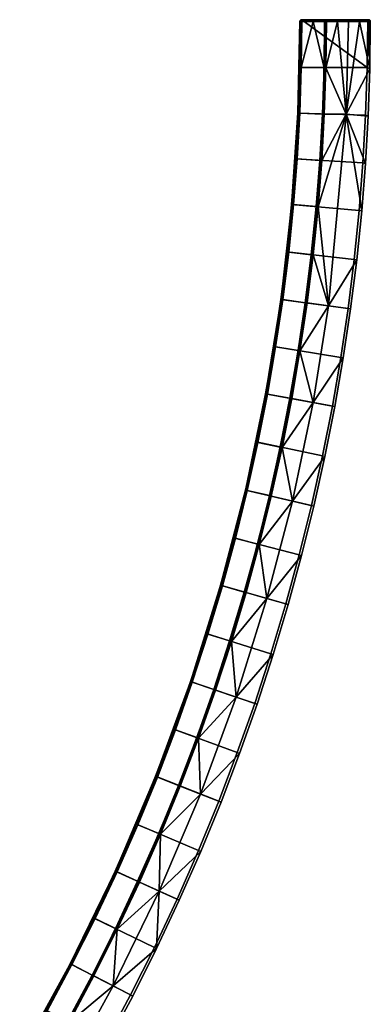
# Model space of a CAD drawing. Header units: millimetres. Extents: x -5762 to -1358, y 814 to 2464.
# Tile 9 of 27: x -4219 to -4112, y 1164 to 1464. Entities that reach past the tile are written whole.
import ezdxf

# ---------------------------------------------------------------- set-up
doc = ezdxf.new("R2010")
doc.units = ezdxf.units.MM
doc.header["$MEASUREMENT"] = 0
doc.layers.add('Predefinito', color=7, linetype='Continuous', true_color=0x000000)

msp = doc.modelspace()

# ---------------------------------------------------------------- meshes
at = {"layer": 'Predefinito'}
mesh = msp.add_polyface(dxfattribs=at)
corners = [(-4113.13, 1449.85), (-4133.88, 1449.87), (-4134.36, 1435.9), (-4113.63, 1435.27), (-4134.36, 1435.9, -55.4), (-4134.36, 1435.9), (-4133.88, 1449.87), (-4133.88, 1449.87, -55.4), (-4133.71, 1463.84, -27.7), (-4112.39, 1449.38, -0.97), (-4113.13, 1449.85), (-4113.63, 1435.27), (-4112.88, 1434.93, -0.97), (-4112.6, 1464.43, -0.47), (-4133.28, 1449.86, -56), (-4126.35, 1449.7, -56), (-4126.84, 1435.56, -56), (-4133.76, 1435.87, -56), (-4129.65, 1463.84, -56), (-4119.61, 1435.54, -28.49), (-4127.06, 1421.4, -55.54), (-4126.26, 1435.54, -55.54), (-4125.77, 1449.69, -55.54), (-4122.25, 1463.84, -41.9), (-4118.91, 1463.84, -28.26), (-4115.56, 1463.84, -14.61), (-4112.21, 1463.84, -0.97), (-4112.39, 1449.38, -0.97), (-4112.88, 1434.93, -0.97), (-4113.7, 1420.5, -0.97), (-4133.98, 1435.94, -55.96), (-4133.22, 1463.84, -55.99), (-4133.28, 1449.86, -56), (-4133.44, 1463.84, -55.9), (-4134.18, 1435.94, -55.82), (-4133.33, 1463.84, -55.96), (-4133.54, 1463.84, -55.82), (-4133.76, 1435.87, -56), (-4134.32, 1435.95, -55.62), (-4133.62, 1463.84, -55.73), (-4133.67, 1463.84, -55.62), (-4133.88, 1449.87, -55.4), (-4133.7, 1463.84, -55.51), (-4134.32, 1435.95, -55.62), (-4134.32, 1435.95, -55.62), (-4135.15, 1421.95, -55.4), (-4134.36, 1435.9, -55.4), (-4133.88, 1449.87, -55.4), (-4125.63, 1463.84, -55.63), (-4125.6, 1463.84, -55.54), (-4125.77, 1449.69, -55.54), (-4126.33, 1435.59, -55.72), (-4125.63, 1463.84, -55.63), (-4125.77, 1449.69, -55.54), (-4125.74, 1463.84, -55.8), (-4126.33, 1435.59, -55.72), (-4126.47, 1435.59, -55.87), (-4125.68, 1463.84, -55.72), (-4125.63, 1463.84, -55.63), (-4125.81, 1463.84, -55.87), (-4125.77, 1449.69, -55.54), (-4126.26, 1435.54, -55.54), (-4126.33, 1435.59, -55.72), (-4126.65, 1435.6, -55.97), (-4125.9, 1463.84, -55.93), (-4125.99, 1463.84, -55.97), (-4126.35, 1449.7, -56), (-4126.09, 1463.84, -55.99), (-4126.65, 1435.6, -55.97), (-4127.64, 1421.44, -56), (-4126.84, 1435.56, -56), (-4126.35, 1449.7, -56)]
mesh.append_faces([[corners[k] for k in face] for face in [(0, 1, 2, 3), (4, 5, 6, 6), (4, 6, 7, 7), (8, 7, 6, 6), (9, 10, 11, 12), (9, 13, 10, 10), (14, 15, 16, 17), (14, 18, 15, 15), (19, 20, 21, 21), (19, 21, 22, 22), (22, 23, 19, 19), (24, 19, 23, 23), (25, 19, 24, 24), (25, 26, 27, 27), (19, 25, 27, 27), (28, 19, 27, 27), (29, 19, 28, 28), (30, 31, 32, 32), (33, 30, 34, 34), (35, 31, 30, 30), (36, 33, 34, 34), (32, 37, 30, 30), (38, 39, 34, 34), (40, 39, 38, 38), (41, 42, 43, 43), (44, 45, 46, 46), (47, 44, 46, 46), (48, 49, 50, 50), (51, 52, 53, 53), (54, 55, 56, 56), (55, 54, 57, 57), (57, 58, 55, 55), (59, 54, 56, 56), (60, 61, 62, 62), (63, 64, 56, 56), (65, 64, 63, 63), (66, 67, 68, 68), (63, 69, 70, 70), (71, 63, 70, 70)]])
mesh = msp.add_polyface(dxfattribs=at)
corners = [(-4133.71, 1463.84), (-4133.33, 1464.4), (-4133.54, 1464.27), (-4133.67, 1464.06), (-4133.11, 1464.44), (-4133.88, 1449.87), (-4133.71, 1463.84, -27.7), (-4133.88, 1449.87), (-4133.71, 1463.84), (-4133.88, 1449.87, -55.4), (-4133.71, 1463.84, -55.4), (-4133.54, 1464.27), (-4133.33, 1464.4), (-4133.44, 1464.35, -55.4), (-4133.54, 1464.27, -55.4), (-4133.7, 1463.95, -55.4), (-4133.71, 1463.84, -27.7), (-4133.67, 1464.06), (-4133.71, 1463.84), (-4133.62, 1464.17, -55.4), (-4133.67, 1464.06, -55.4), (-4133.33, 1464.4, -55.4), (-4133.71, 1463.84, -55.4), (-4133.98, 1435.94, -55.96), (-4133.44, 1463.84, -55.9), (-4133.33, 1463.84, -55.96), (-4134.32, 1435.95, -55.62), (-4133.7, 1463.84, -55.51), (-4133.67, 1463.84, -55.62), (-4133.7, 1463.84, -55.51), (-4133.88, 1449.87, -55.4), (-4133.71, 1463.84, -55.4), (-4133.54, 1463.84, -55.82), (-4134.18, 1435.94, -55.82), (-4133.62, 1463.84, -55.73), (-4133.35, 1464.23, -55.79), (-4133.54, 1464.14, -55.7), (-4133.51, 1464.28, -55.51), (-4133.33, 1464.37, -55.6), (-4133.33, 1464.04, -55.92), (-4133.51, 1463.96, -55.84), (-4133.71, 1463.84, -55.4), (-4133.7, 1463.95, -55.4), (-4133.7, 1463.84, -55.51), (-4133.67, 1464.06, -55.4), (-4133.54, 1464.27, -55.4), (-4133.44, 1464.35, -55.4), (-4133.67, 1464.06, -55.4), (-4133.62, 1464.17, -55.4), (-4133.62, 1464.17, -55.4), (-4133.62, 1463.84, -55.73), (-4133.67, 1463.84, -55.62), (-4133.67, 1463.84, -55.62), (-4133.62, 1463.84, -55.73), (-4133.54, 1463.84, -55.82), (-4133.44, 1463.84, -55.9), (-4133.54, 1463.84, -55.82), (-4133.33, 1464.4, -55.4), (-4133.22, 1464.43, -55.4), (-4133.33, 1463.84, -55.96), (-4133.44, 1463.84, -55.9), (-4133.22, 1463.84, -55.99), (-4133.33, 1463.84, -55.96)]
mesh.append_faces([[corners[k] for k in face] for face in [(0, 1, 2, 2), (2, 3, 0, 0), (1, 0, 4, 4), (5, 4, 0, 0), (6, 7, 8, 8), (9, 6, 10, 10), (11, 12, 13, 14), (15, 16, 17, 17), (17, 16, 18, 18), (17, 11, 19, 20), (12, 21, 13, 13), (16, 15, 22, 22), (17, 20, 15, 15), (11, 14, 19, 19), (23, 24, 25, 25), (26, 27, 28, 28), (29, 30, 31, 31), (32, 33, 34, 34), (35, 36, 37, 38), (39, 40, 36, 35), (41, 42, 43, 43), (42, 44, 43, 43), (37, 45, 46, 46), (36, 47, 48, 48), (45, 37, 49, 49), (36, 48, 37, 37), (50, 51, 36, 36), (44, 52, 43, 43), (53, 40, 54, 54), (39, 55, 40, 40), (40, 55, 56, 56), (36, 40, 53, 53), (51, 44, 36, 36), (46, 38, 37, 37), (38, 57, 58, 58), (59, 60, 39, 39), (61, 62, 39, 39), (38, 46, 57, 57)]])
mesh = msp.add_polyface(dxfattribs=at)
corners = [(-4133.88, 1449.87), (-4113.13, 1449.85), (-4133.11, 1464.44), (-4119.43, 1464.44, -27.88), (-4133.11, 1464.44, -55.4), (-4133.11, 1464.44), (-4133.28, 1449.86, -56), (-4133.11, 1463.84, -56), (-4129.65, 1463.84, -56), (-4126.35, 1449.7, -56), (-4126.18, 1463.84, -56), (-4133.33, 1464.4), (-4133.11, 1464.44), (-4133.22, 1464.43, -55.4), (-4133.33, 1464.4, -55.4), (-4133.11, 1464.44, -55.4), (-4126.18, 1464.42, -55.56), (-4133.11, 1464.42, -55.56), (-4133.11, 1464.44, -55.4), (-4126.18, 1464.27, -55.82), (-4133.11, 1464.27, -55.82), (-4133.11, 1464.36, -55.7), (-4126.18, 1464.14, -55.92), (-4133.11, 1464.14, -55.92), (-4133.11, 1464.27, -55.82), (-4129.65, 1463.84, -56), (-4133.11, 1463.84, -56), (-4133.11, 1464, -55.98), (-4133.11, 1464, -55.98), (-4133.11, 1464.14, -55.92), (-4133.11, 1464.36, -55.7), (-4133.11, 1464.42, -55.56), (-4126.18, 1464.36, -55.7), (-4126.18, 1464, -55.98), (-4129.65, 1463.84, -56), (-4126.18, 1463.84, -56), (-4126.18, 1464.44, -55.4), (-4133.22, 1463.84, -55.99), (-4133.11, 1463.84, -56), (-4133.28, 1449.86, -56), (-4126.65, 1435.6, -55.97), (-4126.09, 1463.84, -55.99), (-4125.99, 1463.84, -55.97), (-4126.09, 1463.84, -55.99), (-4126.35, 1449.7, -56), (-4126.18, 1463.84, -56), (-4133.11, 1464.42, -55.56), (-4133.33, 1464.37, -55.6), (-4133.22, 1464.43, -55.4), (-4133.11, 1464.44, -55.4), (-4133.35, 1464.23, -55.79), (-4133.11, 1464.36, -55.7), (-4133.11, 1464.27, -55.82), (-4133.33, 1464.04, -55.92), (-4133.11, 1464.14, -55.92), (-4133.11, 1464, -55.98), (-4133.22, 1463.84, -55.99), (-4133.11, 1463.84, -56), (-4133.22, 1463.84, -55.99), (-4126.08, 1464.43, -55.43), (-4126.18, 1464.42, -55.56), (-4126.18, 1464.44, -55.4), (-4126, 1464.38, -55.61), (-4126.18, 1464.36, -55.7), (-4126.18, 1464.42, -55.56), (-4125.98, 1464.24, -55.8), (-4126.18, 1464.27, -55.82), (-4126.18, 1464.36, -55.7), (-4125.99, 1464.04, -55.93), (-4126.18, 1464, -55.98), (-4126.18, 1464.14, -55.92), (-4126.09, 1463.84, -55.99), (-4126.18, 1463.84, -56), (-4126.18, 1464, -55.98), (-4126.18, 1464.27, -55.82), (-4133.11, 1464.44, -55.4), (-4119.43, 1464.44, -27.88), (-4126.18, 1464.44, -55.4)]
mesh.append_faces([[corners[k] for k in face] for face in [(0, 1, 2, 2), (3, 4, 5, 5), (6, 7, 8, 8), (9, 8, 10, 10), (11, 12, 13, 14), (12, 15, 13, 13), (16, 17, 18, 18), (19, 20, 21, 21), (22, 23, 24, 24), (25, 26, 27, 27), (28, 29, 22, 22), (30, 31, 32, 32), (31, 16, 32, 32), (21, 32, 19, 19), (24, 19, 22, 22), (25, 27, 33, 33), (33, 27, 22, 22), (34, 33, 35, 35), (36, 16, 18, 18), (37, 38, 39, 39), (40, 41, 42, 42), (43, 44, 45, 45), (46, 47, 48, 48), (48, 49, 46, 46), (50, 47, 51, 52), (47, 46, 51, 51), (53, 50, 52, 54), (53, 55, 56, 56), (55, 57, 58, 58), (54, 55, 53, 53), (59, 60, 61, 61), (62, 63, 64, 64), (62, 65, 66, 67), (59, 62, 64, 64), (68, 69, 70, 70), (71, 72, 73, 73), (73, 68, 71, 71), (65, 68, 70, 74), (75, 76, 77, 77)]])
mesh = msp.add_polyface(dxfattribs=at)
corners = [(-4133.11, 1464.44), (-4113.13, 1449.85), (-4112.97, 1464.44), (-4133.11, 1464.44), (-4112.97, 1464.44), (-4119.43, 1464.44, -27.88), (-4122.25, 1463.84, -41.9), (-4125.77, 1449.69, -55.54), (-4125.6, 1463.84, -55.54), (-4115.56, 1463.84, -14.61), (-4118.91, 1463.84, -28.26), (-4118.89, 1464.06, -28.02), (-4125.61, 1463.95, -55.54), (-4122.25, 1463.84, -41.9), (-4125.6, 1463.84, -55.54), (-4118.91, 1463.84, -28.26), (-4122.25, 1463.84, -41.9), (-4125.64, 1464.06, -55.53), (-4125.7, 1464.17, -55.52), (-4119.43, 1464.44, -27.88), (-4119.22, 1464.4, -27.94), (-4126.08, 1464.43, -55.43), (-4126.18, 1464.44, -55.4), (-4125.77, 1464.27, -55.5), (-4125.86, 1464.34, -55.48), (-4125.97, 1464.4, -55.45), (-4126.08, 1464.43, -55.43), (-4125.86, 1464.34, -55.48), (-4125.77, 1464.27, -55.5), (-4125.81, 1463.84, -55.87), (-4126.47, 1435.59, -55.87), (-4125.9, 1463.84, -55.93), (-4125.8, 1464.17, -55.72), (-4125.98, 1464.24, -55.8), (-4126, 1464.38, -55.61), (-4125.84, 1464.31, -55.54), (-4125.82, 1463.98, -55.86), (-4125.99, 1464.04, -55.93), (-4125.66, 1464.07, -55.6), (-4126.08, 1464.43, -55.43), (-4125.97, 1464.4, -55.45), (-4125.9, 1463.84, -55.93), (-4125.99, 1463.84, -55.97), (-4125.99, 1463.84, -55.97), (-4126.09, 1463.84, -55.99), (-4125.86, 1464.34, -55.48), (-4125.77, 1464.27, -55.5), (-4125.7, 1464.17, -55.52), (-4125.61, 1463.95, -55.54), (-4125.64, 1464.06, -55.53), (-4125.81, 1463.84, -55.87), (-4125.74, 1463.84, -55.8), (-4125.81, 1463.84, -55.87), (-4125.9, 1463.84, -55.93), (-4125.63, 1463.84, -55.63), (-4125.6, 1463.84, -55.54), (-4125.68, 1463.84, -55.72), (-4125.68, 1463.84, -55.72), (-4125.74, 1463.84, -55.8)]
mesh.append_faces([[corners[k] for k in face] for face in [(0, 1, 2, 2), (3, 4, 5, 5), (6, 7, 8, 8), (9, 10, 11, 11), (12, 13, 14, 14), (11, 13, 12, 12), (15, 16, 11, 11), (12, 17, 11, 11), (17, 18, 11, 11), (19, 20, 21, 22), (18, 23, 11, 11), (20, 11, 23, 23), (20, 24, 25, 25), (26, 20, 25, 25), (27, 20, 28, 28), (29, 30, 31, 31), (32, 33, 34, 35), (36, 37, 33, 32), (36, 32, 38, 38), (34, 39, 40, 40), (41, 42, 37, 37), (37, 43, 44, 44), (40, 45, 34, 34), (46, 35, 45, 45), (46, 32, 35, 35), (32, 47, 38, 38), (48, 38, 49, 49), (47, 49, 38, 38), (46, 47, 32, 32), (50, 36, 51, 51), (51, 36, 38, 38), (36, 52, 53, 53), (36, 41, 37, 37), (54, 48, 55, 55), (54, 56, 38, 38), (57, 58, 38, 38), (38, 48, 54, 54), (35, 34, 45, 45)]])
mesh = msp.add_polyface(dxfattribs=at)
corners = [(-4112.24, 1464.05, -0.93), (-4112.39, 1449.38, -0.97), (-4112.21, 1463.84, -0.97), (-4112.37, 1464.29, -0.77), (-4112.33, 1464.25, -0.81), (-4112.26, 1464.1, -0.91), (-4112.28, 1464.15, -0.88), (-4112.31, 1464.2, -0.85), (-4112.23, 1464, -0.95), (-4112.21, 1463.89, -0.97), (-4112.22, 1463.95, -0.96), (-4112.6, 1464.43, -0.47), (-4112.64, 1464.44, -0.42), (-4113.13, 1449.85), (-4112.68, 1464.44, -0.37), (-4112.97, 1464.44), (-4112.56, 1464.42, -0.52), (-4112.44, 1464.36, -0.68), (-4112.4, 1464.32, -0.73), (-4112.48, 1464.38, -0.63), (-4112.52, 1464.41, -0.58), (-4112.97, 1464.44), (-4112.68, 1464.44, -0.37), (-4119.43, 1464.44, -27.88), (-4118.89, 1464.06, -28.02), (-4112.31, 1464.2, -0.85), (-4112.28, 1464.15, -0.88), (-4119.22, 1464.4, -27.94), (-4112.37, 1464.29, -0.77), (-4112.33, 1464.25, -0.81), (-4112.23, 1464, -0.95), (-4112.22, 1463.95, -0.96), (-4112.26, 1464.1, -0.91), (-4112.24, 1464.05, -0.93), (-4112.6, 1464.43, -0.47), (-4119.43, 1464.44, -27.88), (-4112.64, 1464.44, -0.42), (-4112.68, 1464.44, -0.37), (-4112.56, 1464.42, -0.52), (-4112.44, 1464.36, -0.68), (-4112.4, 1464.32, -0.73), (-4112.52, 1464.41, -0.58), (-4112.48, 1464.38, -0.63), (-4112.21, 1463.89, -0.97), (-4112.21, 1463.84, -0.97), (-4115.56, 1463.84, -14.61), (-4115.56, 1463.84, -14.61), (-4119.43, 1464.44, -27.88)]
mesh.append_faces([[corners[k] for k in face] for face in [(0, 1, 2, 2), (3, 1, 4, 4), (5, 1, 0, 0), (1, 5, 6, 6), (7, 1, 6, 6), (8, 0, 2, 2), (2, 9, 10, 10), (1, 7, 4, 4), (10, 8, 2, 2), (11, 12, 13, 13), (12, 14, 13, 13), (14, 15, 13, 13), (11, 1, 16, 16), (17, 1, 18, 18), (1, 17, 19, 19), (20, 1, 19, 19), (20, 16, 1, 1), (3, 18, 1, 1), (21, 22, 23, 23), (24, 25, 26, 26), (27, 28, 29, 29), (29, 25, 24, 24), (24, 30, 31, 31), (24, 32, 33, 33), (33, 30, 24, 24), (24, 26, 32, 32), (34, 35, 36, 36), (36, 35, 37, 37), (38, 27, 34, 34), (27, 39, 40, 40), (27, 41, 42, 42), (42, 39, 27, 27), (41, 27, 38, 38), (40, 28, 27, 27), (43, 44, 45, 45), (46, 24, 31, 31), (29, 24, 27, 27), (27, 47, 34, 34), (31, 43, 46, 46)]])
mesh = msp.add_polyface(dxfattribs=at)
corners = [(-4114.45, 1420.7), (-4135.15, 1421.95), (-4136.25, 1408.01), (-4115.59, 1406.15), (-4137.73, 1393.49), (-4117.12, 1391.14), (-4113.63, 1435.27), (-4134.36, 1435.9), (-4135.15, 1421.95, -55.4), (-4135.15, 1421.95), (-4134.36, 1435.9), (-4137.73, 1393.49, -55.4), (-4137.73, 1393.49), (-4136.25, 1408.01), (-4136.25, 1408.01, -55.4), (-4134.36, 1435.9, -55.4), (-4112.88, 1434.93, -0.97), (-4113.63, 1435.27), (-4114.45, 1420.7), (-4113.7, 1420.5, -0.97), (-4114.84, 1406.08, -0.97), (-4115.59, 1406.15), (-4117.12, 1391.14), (-4116.37, 1391.06, -0.97), (-4133.76, 1435.87, -56), (-4126.84, 1435.56, -56), (-4127.64, 1421.44, -56), (-4134.55, 1421.91, -56), (-4135.66, 1407.96, -56), (-4128.75, 1407.34, -56), (-4130.25, 1392.64, -56), (-4137.14, 1393.42, -56), (-4134.55, 1421.91, -56), (-4119.61, 1435.54, -28.49), (-4128.17, 1407.29, -55.54), (-4127.06, 1421.4, -55.54), (-4124.94, 1376.99, -28.49), (-4129.67, 1392.57, -55.54), (-4128.17, 1407.29, -55.54), (-4114.84, 1406.08, -0.97), (-4116.37, 1391.06, -0.97), (-4113.7, 1420.5, -0.97), (-4136.12, 1407.51, -55.82), (-4135.92, 1407.49, -55.96), (-4139.15, 1379.16, -55.96), (-4139.35, 1379.18, -55.82), (-4136.26, 1407.52, -55.62), (-4136.12, 1407.51, -55.82), (-4139.35, 1379.18, -55.82), (-4139.48, 1379.2, -55.62), (-4134.18, 1435.94, -55.82), (-4133.98, 1435.94, -55.96), (-4134.32, 1435.95, -55.62), (-4135.92, 1407.49, -55.96), (-4135.66, 1407.96, -56), (-4137.14, 1393.42, -56), (-4133.76, 1435.87, -56), (-4134.55, 1421.91, -56), (-4136.26, 1407.52, -55.62), (-4136.25, 1408.01, -55.4), (-4135.15, 1421.95, -55.4), (-4134.32, 1435.95, -55.62), (-4136.26, 1407.52, -55.62), (-4137.73, 1393.49, -55.4), (-4136.25, 1408.01, -55.4), (-4126.47, 1435.59, -55.87), (-4126.33, 1435.59, -55.72), (-4128.29, 1406.79, -55.72), (-4128.43, 1406.81, -55.87), (-4126.65, 1435.6, -55.97), (-4128.61, 1406.82, -55.97), (-4128.29, 1406.79, -55.72), (-4128.17, 1407.29, -55.54), (-4129.67, 1392.57, -55.54), (-4126.33, 1435.59, -55.72), (-4126.26, 1435.54, -55.54), (-4127.06, 1421.4, -55.54), (-4127.06, 1421.4, -55.54), (-4127.06, 1421.4, -55.54), (-4128.75, 1407.34, -56), (-4127.64, 1421.44, -56), (-4130.25, 1392.64, -56)]
mesh.append_faces([[corners[k] for k in face] for face in [(0, 1, 2, 3), (3, 2, 4, 5), (6, 7, 1, 0), (8, 9, 10, 10), (11, 12, 13, 13), (14, 13, 9, 9), (10, 15, 8, 8), (14, 11, 13, 13), (9, 8, 14, 14), (16, 17, 18, 19), (20, 21, 22, 23), (19, 18, 21, 20), (24, 25, 26, 27), (28, 29, 30, 31), (32, 26, 29, 28), (33, 34, 35, 35), (36, 37, 38, 38), (38, 33, 36, 36), (33, 39, 40, 36), (41, 39, 33, 33), (42, 43, 44, 45), (46, 47, 48, 49), (50, 51, 43, 42), (52, 50, 47, 46), (53, 54, 55, 55), (51, 56, 57, 57), (53, 57, 54, 54), (57, 53, 51, 51), (58, 59, 60, 61), (62, 63, 64, 64), (65, 66, 67, 68), (69, 65, 68, 70), (71, 72, 73, 73), (74, 75, 76, 76), (71, 77, 72, 72), (78, 67, 66, 66), (70, 79, 80, 69), (70, 81, 79, 79)]])
mesh = msp.add_polyface(dxfattribs=at)
corners = [(-4117.12, 1391.14), (-4137.73, 1393.49), (-4139.55, 1379), (-4119, 1376.18), (-4121.23, 1361.26), (-4141.71, 1364.56), (-4144.2, 1350.17), (-4123.8, 1346.4), (-4139.55, 1379), (-4139.55, 1379, -55.4), (-4141.71, 1364.56, -55.4), (-4141.71, 1364.56), (-4137.73, 1393.49), (-4144.2, 1350.17, -55.4), (-4144.2, 1350.17), (-4137.73, 1393.49, -55.4), (-4118.25, 1376.07, -0.97), (-4119, 1376.18), (-4121.23, 1361.26), (-4120.48, 1361.14, -0.97), (-4116.37, 1391.06, -0.97), (-4117.12, 1391.14), (-4138.96, 1378.92, -56), (-4132.09, 1377.98, -56), (-4134.27, 1363.36, -56), (-4141.12, 1364.46, -56), (-4137.14, 1393.42, -56), (-4130.25, 1392.64, -56), (-4141.12, 1364.46, -56), (-4136.79, 1348.8, -56), (-4143.61, 1350.06, -56), (-4124.94, 1376.99, -28.49), (-4131.52, 1377.9, -55.54), (-4129.67, 1392.57, -55.54), (-4129.69, 1347.49, -28.49), (-4136.22, 1348.69, -55.54), (-4133.7, 1363.27, -55.54), (-4131.52, 1377.9, -55.54), (-4118.25, 1376.07, -0.97), (-4120.48, 1361.14, -0.97), (-4116.37, 1391.06, -0.97), (-4139.35, 1379.18, -55.82), (-4139.15, 1379.16, -55.96), (-4143.66, 1351, -55.96), (-4143.86, 1351.04, -55.82), (-4139.48, 1379.2, -55.62), (-4139.35, 1379.18, -55.82), (-4143.86, 1351.04, -55.82), (-4143.99, 1351.06, -55.62), (-4139.15, 1379.16, -55.96), (-4138.96, 1378.92, -56), (-4141.12, 1364.46, -56), (-4137.14, 1393.42, -56), (-4143.66, 1351, -55.96), (-4135.92, 1407.49, -55.96), (-4139.48, 1379.2, -55.62), (-4139.55, 1379, -55.4), (-4137.73, 1393.49, -55.4), (-4136.26, 1407.52, -55.62), (-4143.99, 1351.06, -55.62), (-4141.71, 1364.56, -55.4), (-4143.99, 1351.06, -55.62), (-4144.2, 1350.17, -55.4), (-4141.71, 1364.56, -55.4), (-4131.7, 1378.13, -55.87), (-4131.56, 1378.12, -55.72), (-4136.13, 1349.62, -55.72), (-4136.26, 1349.64, -55.87), (-4131.88, 1378.16, -55.97), (-4136.44, 1349.67, -55.97), (-4128.43, 1406.81, -55.87), (-4128.29, 1406.79, -55.72), (-4128.61, 1406.82, -55.97), (-4131.56, 1378.12, -55.72), (-4131.52, 1377.9, -55.54), (-4133.7, 1363.27, -55.54), (-4129.67, 1392.57, -55.54), (-4133.7, 1363.27, -55.54), (-4129.67, 1392.57, -55.54), (-4132.09, 1377.98, -56), (-4130.25, 1392.64, -56), (-4134.27, 1363.36, -56), (-4136.79, 1348.8, -56)]
mesh.append_faces([[corners[k] for k in face] for face in [(0, 1, 2, 3), (4, 5, 6, 7), (3, 2, 5, 4), (8, 9, 10, 11), (9, 8, 12, 12), (13, 14, 11, 11), (9, 12, 15, 15), (11, 10, 13, 13), (16, 17, 18, 19), (20, 21, 17, 16), (22, 23, 24, 25), (26, 27, 23, 22), (28, 24, 29, 30), (31, 32, 33, 33), (34, 35, 36, 36), (31, 36, 37, 37), (34, 36, 31, 31), (31, 38, 39, 34), (38, 31, 40, 40), (41, 42, 43, 44), (45, 46, 47, 48), (49, 50, 51, 51), (49, 52, 50, 50), (49, 51, 53, 53), (54, 52, 49, 49), (55, 56, 57, 58), (59, 60, 56, 55), (61, 62, 63, 63), (64, 65, 66, 67), (68, 64, 67, 69), (70, 71, 65, 64), (72, 70, 64, 68), (73, 74, 75, 75), (73, 76, 74, 74), (65, 77, 66, 66), (71, 78, 65, 65), (68, 79, 80, 72), (69, 81, 79, 68), (69, 82, 81, 81)]])
mesh = msp.add_polyface(dxfattribs=at)
corners = [(-4126.81, 1331.16), (-4147.11, 1335.42), (-4150.38, 1320.74), (-4130.18, 1316), (-4123.8, 1346.4), (-4144.2, 1350.17), (-4147.11, 1335.42, -55.4), (-4147.11, 1335.42), (-4144.2, 1350.17), (-4153.99, 1306.15, -55.4), (-4153.99, 1306.15), (-4150.38, 1320.74), (-4150.38, 1320.74, -55.4), (-4144.2, 1350.17, -55.4), (-4120.48, 1361.14, -0.97), (-4121.23, 1361.26), (-4123.8, 1346.4), (-4123.06, 1346.26, -0.97), (-4126.07, 1331, -0.97), (-4126.81, 1331.16), (-4130.18, 1316), (-4129.44, 1315.82, -0.97), (-4143.61, 1350.06, -56), (-4136.79, 1348.8, -56), (-4139.74, 1333.87, -56), (-4146.52, 1335.3, -56), (-4149.79, 1320.61, -56), (-4143.05, 1319.02, -56), (-4146.7, 1304.25, -56), (-4153.41, 1306, -56), (-4146.52, 1335.3, -56), (-4129.69, 1347.49, -28.49), (-4139.17, 1333.75, -55.54), (-4136.22, 1348.69, -55.54), (-4136.02, 1317.37, -28.49), (-4142.48, 1318.89, -55.54), (-4123.06, 1346.26, -0.97), (-4126.07, 1331, -0.97), (-4120.48, 1361.14, -0.97), (-4129.44, 1315.82, -0.97), (-4143.86, 1351.04, -55.82), (-4143.66, 1351, -55.96), (-4149.91, 1321.07, -55.96), (-4150.11, 1321.11, -55.82), (-4143.99, 1351.06, -55.62), (-4143.86, 1351.04, -55.82), (-4150.11, 1321.11, -55.82), (-4150.24, 1321.15, -55.62), (-4149.91, 1321.07, -55.96), (-4149.79, 1320.61, -56), (-4153.41, 1306, -56), (-4146.52, 1335.3, -56), (-4143.66, 1351, -55.96), (-4141.12, 1364.46, -56), (-4143.61, 1350.06, -56), (-4150.24, 1321.15, -55.62), (-4147.11, 1335.42, -55.4), (-4144.2, 1350.17, -55.4), (-4143.99, 1351.06, -55.62), (-4147.11, 1335.42, -55.4), (-4150.24, 1321.15, -55.62), (-4150.38, 1320.74, -55.4), (-4136.26, 1349.64, -55.87), (-4136.13, 1349.62, -55.72), (-4142.45, 1319.32, -55.72), (-4142.59, 1319.35, -55.87), (-4136.44, 1349.67, -55.97), (-4142.76, 1319.39, -55.97), (-4142.45, 1319.32, -55.72), (-4142.48, 1318.89, -55.54), (-4146.14, 1304.1, -55.54), (-4139.17, 1333.75, -55.54), (-4136.13, 1349.62, -55.72), (-4133.7, 1363.27, -55.54), (-4136.22, 1348.69, -55.54), (-4139.17, 1333.75, -55.54), (-4139.17, 1333.75, -55.54), (-4139.74, 1333.87, -56), (-4136.79, 1348.8, -56), (-4143.05, 1319.02, -56)]
mesh.append_faces([[corners[k] for k in face] for face in [(0, 1, 2, 3), (4, 5, 1, 0), (6, 7, 8, 8), (9, 10, 11, 11), (12, 11, 7, 7), (6, 8, 13, 13), (7, 6, 12, 12), (9, 11, 12, 12), (14, 15, 16, 17), (18, 19, 20, 21), (17, 16, 19, 18), (22, 23, 24, 25), (26, 27, 28, 29), (30, 24, 27, 26), (31, 32, 33, 33), (32, 34, 35, 35), (32, 31, 34, 34), (31, 36, 37, 34), (36, 31, 38, 38), (39, 34, 37, 37), (40, 41, 42, 43), (44, 45, 46, 47), (48, 49, 50, 50), (48, 51, 49, 49), (52, 53, 54, 54), (52, 54, 51, 51), (48, 52, 51, 51), (55, 56, 57, 58), (59, 60, 61, 61), (62, 63, 64, 65), (66, 62, 65, 67), (68, 69, 70, 70), (68, 71, 69, 69), (72, 73, 74, 74), (72, 74, 75, 75), (64, 63, 76, 76), (67, 77, 78, 66), (77, 67, 79, 79)]])
mesh = msp.add_polyface(dxfattribs=at)
corners = [(-4130.18, 1316), (-4150.38, 1320.74), (-4153.99, 1306.15), (-4133.92, 1300.92), (-4138.01, 1285.94), (-4157.95, 1291.64), (-4162.38, 1276.88), (-4142.58, 1270.68), (-4162.38, 1276.88, -55.4), (-4162.38, 1276.88), (-4157.95, 1291.64), (-4153.99, 1306.15), (-4153.99, 1306.15, -55.4), (-4157.95, 1291.64, -55.4), (-4129.44, 1315.82, -0.97), (-4130.18, 1316), (-4133.92, 1300.92), (-4133.18, 1300.73, -0.97), (-4138.01, 1285.94), (-4137.28, 1285.73, -0.97), (-4142.58, 1270.68), (-4141.86, 1270.45, -0.97), (-4157.38, 1291.48, -56), (-4150.72, 1289.57, -56), (-4155.19, 1274.63, -56), (-4161.81, 1276.7, -56), (-4153.41, 1306, -56), (-4146.7, 1304.25, -56), (-4143.77, 1287.59, -28.49), (-4150.16, 1289.41, -55.54), (-4146.14, 1304.1, -55.54), (-4136.02, 1317.37, -28.49), (-4154.64, 1274.45, -55.54), (-4150.16, 1289.41, -55.54), (-4153.2, 1257.47, -28.49), (-4129.44, 1315.82, -0.97), (-4133.18, 1300.73, -0.97), (-4142.48, 1318.89, -55.54), (-4137.28, 1285.73, -0.97), (-4141.86, 1270.45, -0.97), (-4157.8, 1291.53, -55.82), (-4157.61, 1291.48, -55.96), (-4166.74, 1262.29, -55.96), (-4166.93, 1262.36, -55.82), (-4157.93, 1291.57, -55.62), (-4157.8, 1291.53, -55.82), (-4166.93, 1262.36, -55.82), (-4167.06, 1262.4, -55.62), (-4150.11, 1321.11, -55.82), (-4149.91, 1321.07, -55.96), (-4150.24, 1321.15, -55.62), (-4150.11, 1321.11, -55.82), (-4157.61, 1291.48, -55.96), (-4157.38, 1291.48, -56), (-4161.81, 1276.7, -56), (-4153.41, 1306, -56), (-4149.91, 1321.07, -55.96), (-4167.06, 1262.4, -55.62), (-4162.38, 1276.88, -55.4), (-4157.95, 1291.64, -55.4), (-4157.93, 1291.57, -55.62), (-4157.93, 1291.57, -55.62), (-4153.99, 1306.15, -55.4), (-4150.38, 1320.74, -55.4), (-4150.24, 1321.15, -55.62), (-4157.93, 1291.57, -55.62), (-4157.95, 1291.64, -55.4), (-4153.99, 1306.15, -55.4), (-4150.38, 1289.41, -55.87), (-4150.25, 1289.37, -55.72), (-4159.49, 1259.83, -55.72), (-4159.62, 1259.87, -55.87), (-4150.55, 1289.46, -55.97), (-4159.79, 1259.93, -55.97), (-4142.59, 1319.35, -55.87), (-4142.45, 1319.32, -55.72), (-4142.76, 1319.39, -55.97), (-4150.25, 1289.37, -55.72), (-4150.16, 1289.41, -55.54), (-4154.64, 1274.45, -55.54), (-4146.14, 1304.1, -55.54), (-4146.14, 1304.1, -55.54), (-4155.19, 1274.63, -56), (-4150.72, 1289.57, -56), (-4146.7, 1304.25, -56), (-4143.05, 1319.02, -56)]
mesh.append_faces([[corners[k] for k in face] for face in [(0, 1, 2, 3), (4, 5, 6, 7), (3, 2, 5, 4), (8, 9, 10, 10), (11, 12, 13, 10), (10, 13, 8, 8), (14, 15, 16, 17), (17, 16, 18, 19), (19, 18, 20, 21), (22, 23, 24, 25), (26, 27, 23, 22), (28, 29, 30, 30), (31, 28, 30, 30), (32, 33, 28, 28), (34, 32, 28, 28), (31, 35, 36, 28), (37, 31, 30, 30), (28, 38, 39, 34), (28, 36, 38, 38), (40, 41, 42, 43), (44, 45, 46, 47), (48, 49, 41, 40), (50, 51, 45, 44), (52, 53, 54, 54), (52, 55, 53, 53), (56, 55, 52, 52), (57, 58, 59, 60), (61, 62, 63, 64), (65, 66, 67, 67), (68, 69, 70, 71), (72, 68, 71, 73), (74, 75, 69, 68), (76, 74, 68, 72), (77, 78, 79, 79), (77, 80, 78, 78), (75, 81, 69, 69), (73, 82, 83, 72), (72, 84, 85, 76), (72, 83, 84, 84)]])
mesh = msp.add_polyface(dxfattribs=at)
corners = [(-4142.58, 1270.68), (-4162.38, 1276.88), (-4167.16, 1262.22), (-4147.53, 1255.54), (-4172.31, 1247.68), (-4152.84, 1240.52), (-4177.81, 1233.28), (-4158.52, 1225.64), (-4172.31, 1247.68, -55.4), (-4172.31, 1247.68), (-4167.16, 1262.22), (-4162.38, 1276.88), (-4162.38, 1276.88, -55.4), (-4167.16, 1262.22, -55.4), (-4177.81, 1233.28, -55.4), (-4177.81, 1233.28), (-4141.86, 1270.45, -0.97), (-4142.58, 1270.68), (-4147.53, 1255.54), (-4146.81, 1255.3, -0.97), (-4152.84, 1240.52), (-4152.13, 1240.26, -0.97), (-4166.6, 1262.03, -56), (-4160.04, 1259.79, -56), (-4165.24, 1245.09, -56), (-4171.74, 1247.48, -56), (-4161.81, 1276.7, -56), (-4155.19, 1274.63, -56), (-4171.74, 1247.48, -56), (-4170.8, 1230.51, -56), (-4177.25, 1233.06, -56), (-4153.2, 1257.47, -28.49), (-4164.69, 1244.88, -55.54), (-4159.48, 1259.61, -55.54), (-4164.09, 1227.85, -28.49), (-4170.26, 1230.29, -55.54), (-4146.81, 1255.3, -0.97), (-4152.13, 1240.26, -0.97), (-4154.64, 1274.45, -55.54), (-4141.86, 1270.45, -0.97), (-4157.81, 1225.37, -0.97), (-4166.93, 1262.36, -55.82), (-4166.74, 1262.29, -55.96), (-4177.27, 1233.59, -55.96), (-4177.46, 1233.66, -55.82), (-4167.06, 1262.4, -55.62), (-4166.93, 1262.36, -55.82), (-4177.46, 1233.66, -55.82), (-4177.59, 1233.71, -55.62), (-4166.74, 1262.29, -55.96), (-4166.6, 1262.03, -56), (-4171.74, 1247.48, -56), (-4177.27, 1233.59, -55.96), (-4177.25, 1233.06, -56), (-4161.81, 1276.7, -56), (-4157.61, 1291.48, -55.96), (-4177.59, 1233.71, -55.62), (-4177.81, 1233.28, -55.4), (-4172.31, 1247.68, -55.4), (-4177.59, 1233.71, -55.62), (-4172.31, 1247.68, -55.4), (-4167.16, 1262.22, -55.4), (-4167.06, 1262.4, -55.62), (-4167.16, 1262.22, -55.4), (-4162.38, 1276.88, -55.4), (-4167.06, 1262.4, -55.62), (-4159.62, 1259.87, -55.87), (-4159.49, 1259.83, -55.72), (-4170.15, 1230.78, -55.72), (-4170.28, 1230.83, -55.87), (-4159.79, 1259.93, -55.97), (-4170.45, 1230.89, -55.97), (-4159.48, 1259.61, -55.54), (-4164.69, 1244.88, -55.54), (-4170.26, 1230.29, -55.54), (-4170.15, 1230.78, -55.72), (-4164.69, 1244.88, -55.54), (-4159.49, 1259.83, -55.72), (-4154.64, 1274.45, -55.54), (-4159.48, 1259.61, -55.54), (-4150.25, 1289.37, -55.72), (-4154.64, 1274.45, -55.54), (-4170.8, 1230.51, -56), (-4165.24, 1245.09, -56), (-4160.04, 1259.79, -56), (-4155.19, 1274.63, -56)]
mesh.append_faces([[corners[k] for k in face] for face in [(0, 1, 2, 3), (3, 2, 4, 5), (5, 4, 6, 7), (8, 9, 10, 10), (11, 12, 13, 10), (14, 15, 9, 9), (13, 8, 10, 10), (14, 9, 8, 8), (16, 17, 18, 19), (19, 18, 20, 21), (22, 23, 24, 25), (26, 27, 23, 22), (28, 24, 29, 30), (31, 32, 33, 33), (34, 35, 32, 32), (31, 36, 37, 34), (34, 32, 31, 31), (38, 31, 33, 33), (31, 39, 36, 36), (40, 34, 37, 37), (41, 42, 43, 44), (45, 46, 47, 48), (49, 50, 51, 52), (53, 52, 51, 51), (49, 54, 50, 50), (55, 54, 49, 49), (56, 57, 58, 58), (59, 60, 61, 62), (63, 64, 65, 65), (66, 67, 68, 69), (70, 66, 69, 71), (67, 72, 73, 68), (74, 75, 76, 76), (77, 78, 79, 79), (80, 81, 67, 67), (71, 82, 83, 83), (71, 83, 84, 70), (84, 85, 70, 70)]])
mesh = msp.add_polyface(dxfattribs=at)
corners = [(-4164.69, 1210.6), (-4183.78, 1218.72), (-4190.12, 1204.32), (-4171.24, 1195.72), (-4158.52, 1225.64), (-4177.81, 1233.28), (-4196.82, 1190.07), (-4178.16, 1181.01), (-4177.81, 1233.28), (-4177.81, 1233.28, -55.4), (-4183.78, 1218.72, -55.4), (-4183.78, 1218.72), (-4190.12, 1204.32), (-4190.12, 1204.32, -55.4), (-4196.82, 1190.07, -55.4), (-4196.82, 1190.07), (-4157.81, 1225.37, -0.97), (-4158.52, 1225.64), (-4164.69, 1210.6), (-4164, 1210.31, -0.97), (-4170.55, 1195.41, -0.97), (-4171.24, 1195.72), (-4178.16, 1181.01), (-4177.48, 1180.68, -0.97), (-4152.13, 1240.26, -0.97), (-4152.84, 1240.52), (-4177.25, 1233.06, -56), (-4170.8, 1230.51, -56), (-4176.85, 1215.77, -56), (-4183.23, 1218.49, -56), (-4189.57, 1204.07, -56), (-4183.27, 1201.2, -56), (-4190.05, 1186.79, -56), (-4196.28, 1189.81, -56), (-4183.23, 1218.49, -56), (-4176.7, 1198.21, -28.49), (-4182.74, 1200.96, -55.54), (-4176.32, 1215.55, -55.54), (-4164.09, 1227.85, -28.49), (-4170.26, 1230.29, -55.54), (-4190.77, 1169.23, -28.49), (-4189.52, 1186.53, -55.54), (-4157.81, 1225.37, -0.97), (-4164, 1210.31, -0.97), (-4170.55, 1195.41, -0.97), (-4177.48, 1180.68, -0.97), (-4189.91, 1204.35, -55.82), (-4189.73, 1204.26, -55.96), (-4203.65, 1175.61, -55.96), (-4203.83, 1175.7, -55.82), (-4190.04, 1204.4, -55.62), (-4189.91, 1204.35, -55.82), (-4203.83, 1175.7, -55.82), (-4203.95, 1175.76, -55.62), (-4177.46, 1233.66, -55.82), (-4177.27, 1233.59, -55.96), (-4177.59, 1233.71, -55.62), (-4177.46, 1233.66, -55.82), (-4189.73, 1204.26, -55.96), (-4189.57, 1204.07, -56), (-4196.28, 1189.81, -56), (-4183.23, 1218.49, -56), (-4189.57, 1204.07, -56), (-4177.27, 1233.59, -55.96), (-4177.25, 1233.06, -56), (-4190.04, 1204.4, -55.62), (-4183.78, 1218.72, -55.4), (-4177.81, 1233.28, -55.4), (-4177.59, 1233.71, -55.62), (-4190.04, 1204.4, -55.62), (-4190.12, 1204.32, -55.4), (-4183.78, 1218.72, -55.4), (-4196.82, 1190.07, -55.4), (-4170.28, 1230.83, -55.87), (-4170.15, 1230.78, -55.72), (-4182.76, 1201.09, -55.72), (-4182.88, 1201.15, -55.87), (-4170.45, 1230.89, -55.97), (-4183.05, 1201.22, -55.97), (-4182.76, 1201.09, -55.72), (-4182.74, 1200.96, -55.54), (-4189.52, 1186.53, -55.54), (-4176.32, 1215.55, -55.54), (-4182.74, 1200.96, -55.54), (-4170.26, 1230.29, -55.54), (-4176.32, 1215.55, -55.54), (-4176.85, 1215.77, -56), (-4170.8, 1230.51, -56), (-4183.27, 1201.2, -56), (-4190.05, 1186.79, -56)]
mesh.append_faces([[corners[k] for k in face] for face in [(0, 1, 2, 3), (4, 5, 1, 0), (3, 2, 6, 7), (8, 9, 10, 11), (12, 13, 14, 15), (11, 10, 13, 12), (16, 17, 18, 19), (20, 21, 22, 23), (19, 18, 21, 20), (24, 25, 17, 16), (26, 27, 28, 29), (30, 31, 32, 33), (34, 28, 31, 30), (35, 36, 37, 37), (38, 37, 39, 39), (40, 41, 35, 35), (35, 41, 36, 36), (35, 37, 38, 38), (38, 42, 43, 35), (35, 43, 44, 44), (35, 44, 45, 45), (46, 47, 48, 49), (50, 51, 52, 53), (54, 55, 47, 46), (56, 57, 51, 50), (58, 59, 60, 60), (58, 61, 62, 62), (63, 64, 61, 58), (65, 66, 67, 68), (69, 70, 71, 71), (70, 69, 72, 72), (73, 74, 75, 76), (77, 73, 76, 78), (79, 80, 81, 81), (79, 82, 83, 83), (74, 84, 85, 75), (78, 86, 87, 77), (78, 88, 86, 86), (88, 78, 89, 89)]])
mesh = msp.add_polyface(dxfattribs=at)
corners = [(-4178.16, 1181.01), (-4196.82, 1190.07), (-4203.87, 1176.01), (-4185.44, 1166.48), (-4193.22, 1151.91), (-4211.39, 1161.9), (-4219.27, 1147.99), (-4201.36, 1137.54), (-4211.39, 1161.9, -55.4), (-4211.39, 1161.9), (-4203.87, 1176.01), (-4219.27, 1147.99, -55.4), (-4219.27, 1147.99), (-4196.82, 1190.07), (-4196.82, 1190.07, -55.4), (-4203.87, 1176.01, -55.4), (-4177.48, 1180.68, -0.97), (-4178.16, 1181.01), (-4185.44, 1166.48), (-4184.77, 1166.13, -0.97), (-4193.22, 1151.91), (-4192.55, 1151.54, -0.97), (-4203.34, 1175.73, -56), (-4197.18, 1172.55, -56), (-4204.8, 1158.27, -56), (-4210.87, 1161.61, -56), (-4212.77, 1144.2, -56), (-4218.75, 1147.69, -56), (-4196.28, 1189.81, -56), (-4190.05, 1186.79, -56), (-4204.28, 1157.99, -55.54), (-4196.66, 1172.28, -55.54), (-4190.77, 1169.23, -28.49), (-4189.52, 1186.53, -55.54), (-4184.77, 1166.13, -0.97), (-4192.55, 1151.54, -0.97), (-4206.53, 1140.56, -28.49), (-4177.48, 1180.68, -0.97), (-4176.7, 1198.21, -28.49), (-4203.83, 1175.7, -55.82), (-4203.65, 1175.61, -55.96), (-4219.01, 1147.69, -55.96), (-4219.18, 1147.79, -55.82), (-4203.95, 1175.76, -55.62), (-4203.83, 1175.7, -55.82), (-4219.18, 1147.79, -55.82), (-4219.3, 1147.86, -55.62), (-4203.65, 1175.61, -55.96), (-4203.34, 1175.73, -56), (-4210.87, 1161.61, -56), (-4219.01, 1147.69, -55.96), (-4210.87, 1161.61, -56), (-4218.75, 1147.69, -56), (-4189.73, 1204.26, -55.96), (-4196.28, 1189.81, -56), (-4203.34, 1175.73, -56), (-4219.3, 1147.86, -55.62), (-4219.27, 1147.99, -55.4), (-4211.39, 1161.9, -55.4), (-4203.95, 1175.76, -55.62), (-4203.95, 1175.76, -55.62), (-4203.87, 1176.01, -55.4), (-4196.82, 1190.07, -55.4), (-4190.04, 1204.4, -55.62), (-4203.95, 1175.76, -55.62), (-4211.39, 1161.9, -55.4), (-4203.87, 1176.01, -55.4), (-4196.97, 1172.15, -55.87), (-4196.85, 1172.09, -55.72), (-4212.4, 1143.83, -55.72), (-4212.51, 1143.9, -55.87), (-4197.13, 1172.23, -55.97), (-4212.67, 1143.99, -55.97), (-4182.88, 1201.15, -55.87), (-4182.76, 1201.09, -55.72), (-4183.05, 1201.22, -55.97), (-4196.85, 1172.09, -55.72), (-4196.66, 1172.28, -55.54), (-4204.28, 1157.99, -55.54), (-4204.28, 1157.99, -55.54), (-4189.52, 1186.53, -55.54), (-4196.66, 1172.28, -55.54), (-4212.77, 1144.2, -56), (-4204.8, 1158.27, -56), (-4197.18, 1172.55, -56), (-4190.05, 1186.79, -56)]
mesh.append_faces([[corners[k] for k in face] for face in [(0, 1, 2, 3), (4, 5, 6, 7), (3, 2, 5, 4), (8, 9, 10, 10), (11, 12, 9, 9), (13, 14, 15, 10), (10, 15, 8, 8), (11, 9, 8, 8), (16, 17, 18, 19), (19, 18, 20, 21), (22, 23, 24, 25), (25, 24, 26, 27), (28, 29, 23, 22), (30, 31, 32, 32), (31, 33, 32, 32), (32, 34, 35, 36), (30, 32, 36, 36), (32, 37, 34, 34), (37, 32, 38, 38), (39, 40, 41, 42), (43, 44, 45, 46), (47, 48, 49, 49), (50, 51, 52, 52), (47, 51, 50, 50), (53, 54, 55, 47), (56, 57, 58, 59), (60, 61, 62, 63), (64, 65, 66, 66), (67, 68, 69, 70), (71, 67, 70, 72), (73, 74, 68, 67), (75, 73, 67, 71), (76, 77, 78, 78), (68, 79, 69, 69), (74, 80, 81, 68), (72, 82, 83, 71), (71, 84, 85, 75), (71, 83, 84, 84)]])

doc.saveas('drawing.dxf')
